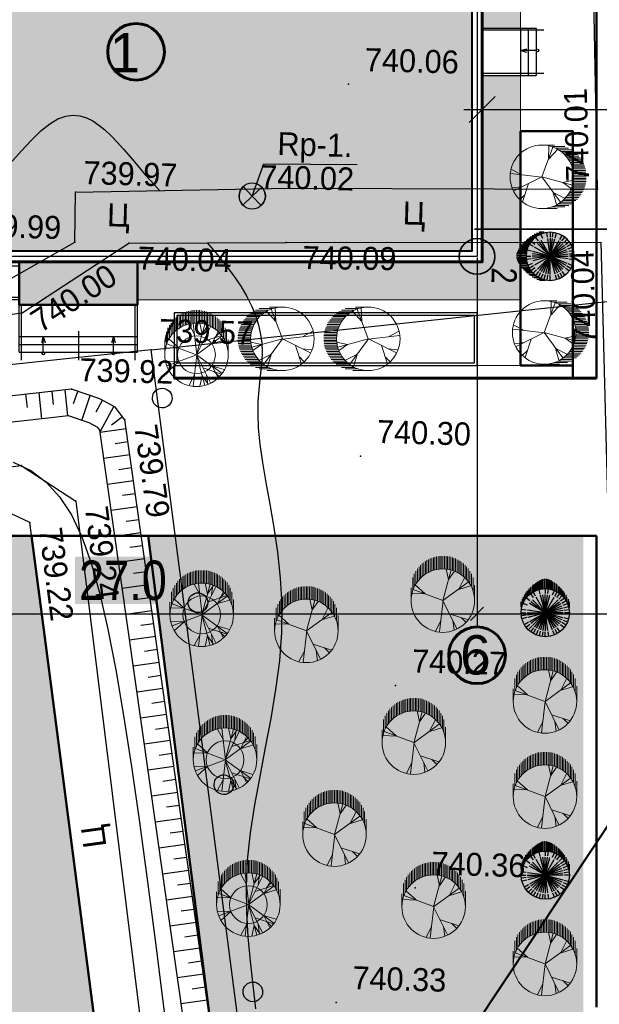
# Model space of a CAD drawing. Header units: millimetres. Extents: x -257011 to 237647566, y 2784933 to 6706507.
# Tile 215 of 256: x 9708746 to 9730843, y 5451520 to 5489046. Entities that reach past the tile are written whole.
import ezdxf

# ---------------------------------------------------------------- set-up
doc = ezdxf.new("R2010")
doc.units = ezdxf.units.MM
doc.header["$LTSCALE"] = 1000
doc.header["$PDMODE"] = 32
doc.header["$PDSIZE"] = 0.3
for name, pattern in [('ACAD_ISO02W100', [15, 12, -3]), ('Д_ТРОТ_ТРУБА', [3, 1.5, -1.5]), ('ДОРОГИ_СТРОЯЩ', [9, 8, -1]), ('ОТКОС_НИЗ', [1.2, 0.2, -1])]:
    doc.linetypes.add(name, pattern=pattern)
for name, color, linetype in [('(002) Рамка', 7, 'Continuous'), ('(003) Пункты', 7, 'Continuous'), ('(004) Точки рельефа', 7, 'Continuous'), ('(014) Водопровод', 5, 'ИК_Водопровод -------в--------'), ('(025) Дорога', 7, 'Continuous'), ('(031) Горизонтали', 42, 'Continuous'), ('(035) Откосы', 7, 'Continuous'), ('(038) Деревья', 7, 'Continuous'), ('(040) Ограда', 7, 'Continuous'), ('TREE', 74, 'Continuous')]:
    doc.layers.add(name, color=color, linetype=linetype)
for name, color, linetype, lineweight in [('(032) Горизонтали утолщенные', 32, 'Continuous', 30), ('.', 7, 'Continuous', 15), ('expl', 234, 'Continuous', 13), ('Размеры', 251, 'Continuous', 18), ('Ф А С А Д', 250, 'Continuous', 15)]:
    doc.layers.add(name, color=color, linetype=linetype, lineweight=lineweight)
doc.styles.add('ATTR', font='romans.shx', dxfattribs={"width": 0.8, "height": 0.470416})
doc.styles.add('BM-431', font='txt')
doc.styles.add('D-431', font='txt', dxfattribs={"width": 2})
doc.styles.add('Roman', font='romans')
doc.styles.add('S', font='txtwr', dxfattribs={"oblique": 15})
doc.styles.get("Standard").update_dxf_attribs({"font": 'ARIALN.TTF'})
doc.styles.add('Фарход', font='ARIALN.TTF')
doc.linetypes.add('FENCELINE1', pattern='A,6.35,-2.54,[133,ltypeshp.shx,S=2.54,R=0,X=-2.54,Y=0],-2.54,25.4', length=36.83)
doc.linetypes.add('KANALIS_K', pattern='A,1,["<",Standard,S=1.8,R=0,X=-0.9,Y=-0.9],3,-1,["К",Standard,S=1.8,R=0,X=-0.9,Y=-0.9],-1,10', length=16)
doc.linetypes.add('ИК_Водопровод -------в--------', pattern='A,9,-0.6,["В",Standard,S=1.2,R=0,X=0,Y=-0.6],-1.2', length=10.8)
doc.dimstyles.new('ISO-25$0', dxfattribs={"dimtxt": 300, "dimasz": 200, "dimexe": 100, "dimexo": 300, "dimgap": 50, "dimtad": 1, "dimdec": 0, "dimtxsty": 'Фарход', "dimblk": 'OBLIQUE', "dimcen": 250, "dimclrd": 256, "dimclrt": 250, "dimadec": 0, "dimazin": 0, "dimtfac": 1, "dimtdec": 0, "dimtmove": 0, "dimatfit": 3, "dimldrblk": 'OBLIQUE', "dimfxl": 0, "dimlwd": -1, "dimarcsym": 0})
doc.dimstyles.new('ISO-25_WS', dxfattribs={"dimscale": 141.414141, "dimtxt": 7, "dimasz": 7, "dimexe": 5, "dimexo": 20, "dimgap": 2, "dimtad": 1, "dimdec": 0, "dimdsep": 46, "dimtxsty": 'Standard', "dimblk": 'OBLIQUE', "dimcen": 2.5, "dimdle": 5, "dimclrd": 5, "dimclre": 5, "dimclrt": 5, "dimadec": 0, "dimazin": 0, "dimtfac": 1, "dimtdec": 0, "dimtmove": 0, "dimatfit": 3, "dimldrblk": 'OBLIQUE', "dimfxl": 0, "dimtolj": 1, "dimtzin": 0, "dimlwd": 30, "dimlwe": 30, "dimarcsym": 0})
pattern_1 = [(95, (-555770.2, -221587.06), (-275.171012, 230.8958947), [127, -381]), (185, (-555712.5, -221518.26), (-230.8958947, -275.171012), [127, -381])]

# ---------------------------------------------------------------- blocks, each defined once
blk = doc.blocks.new('I00110')
h = blk.add_hatch(color=7)
edge = h.paths.add_edge_path()
edge.add_line((0, 0), (-0.707, 0.707))
edge.add_arc((0, 0), 1, 135, 225)
edge.add_line((-0.707, -0.707), (0, 0))
edge = h.paths.add_edge_path()
edge.add_line((0, 0), (0.707, -0.707))
edge.add_arc((0, 0), 1, 315, 405)
edge.add_line((0.707, 0.707), (0, 0))
at = {"color": 7}
for points in [[(0, 0), (-0.707, 0.707, 0.414214), (-0.707, -0.707)], [(0, 0), (0.707, -0.707, 0.414214), (0.707, 0.707)]]:
    blk.add_lwpolyline(points, format="xyb", close=True, dxfattribs=at)
blk.add_lwpolyline([(0.015, 0), (0.015, 0)], dxfattribs=at)
blk.add_circle((0, 0), 1)
at = {"color": 4, "linetype": 'Continuous', "style": 'S', "oblique": 15}
blk.add_attdef('G', (1.384, 0.223), '', height=2, dxfattribs=at)
at = {"color": 4, "style": 'S', "oblique": 15}
blk.add_attdef('Z', (1.476, -2.301), '', height=2, dxfattribs=at)
blk = doc.blocks.new('d')
at = {"layer": '(038) Деревья', "color": 30}
blk.add_ellipse((0, 0), major_axis=(0.265, 0.265), ratio=1, start_param=5.497787, end_param=11.780972, dxfattribs=at)
blk = doc.blocks.new('kjvklglhl')
at = {"layer": '(003) Пункты'}
blk.add_lwpolyline([(317.182, 515.576), (317.597, 516.814), (321.145, 516.893)], dxfattribs=at)
at = {"layer": '(004) Точки рельефа'}
for p in [(320.733, 519.939), (330.341, 516.212), (310.443, 515.538), (317.182, 515.576), (317.186, 515.576), (318.524, 513.838), (310.476, 513.628), (312.531, 513.649), (308.542, 510.883), (313.499, 509.603), (310.502, 508.023), (312.574, 506.915), (321.594, 505.782), (308.67, 505.056), (310.788, 503.765), (309.058, 502.896), (323.174, 497.081), (324.134, 489.394), (321.242, 484.947)]:
    blk.add_point(p, dxfattribs=at)
at = {"layer": '(014) Водопровод', "ltscale": 0.5, "flags": 128}
for points in [[(313.499, 509.603), (334.539, 512.433), (333.84, 528.157), (363.046, 530.904), (398.253, 533.905)], [(325.711, 440.112), (326.312, 440.162), (325.744, 440.975), (323.361, 447.342), (313.499, 509.603), (261.079, 502.552), (256.511, 532.162)]]:
    blk.add_lwpolyline(points, dxfattribs=at)
at = {"layer": '(025) Дорога', "linetype": 'Д_ТРОТ_ТРУБА', "flags": 128}
for points in [[(269.368, 515.247), (282.156, 517.109), (283.702, 507.914), (307.271, 511.692), (310.476, 513.628), (310.443, 515.538), (318.567, 515.917), (330.341, 516.212), (329.81, 527.423), (321.381, 528.706), (305.268, 531.339), (301.294, 530.976)], [(323.251, 418.267), (300.714, 414.809), (283.138, 412.485), (281.122, 413.564), (275.085, 449.451), (270.84, 474.617), (267.554, 498.57), (282.371, 501.061), (308.67, 505.056), (310.788, 503.765), (314.781, 477.717), (318.108, 454.899), (323.251, 418.267)], [(321.731, 420.742), (316.881, 452.353), (313.048, 477.771), (309.058, 502.896), (307.912, 503.399), (283.734, 499.451), (269.193, 497.303), (272.561, 474.353), (276.62, 450.413), (282.198, 415.2), (283.437, 414.157), (320.719, 419.528), (321.731, 420.742)]]:
    blk.add_lwpolyline(points, dxfattribs=at)
blk.add_lwpolyline([(269.368, 515.247), (270.684, 506.001), (279.473, 507.345), (281.553, 506.423), (308.542, 510.883), (312.531, 513.649), (318.524, 513.838), (330.524, 514.19), (333.406, 460.634), (331.811, 454.811, 1.56758), (332.906, 443.73, 0.509364), (333.962, 453.359), (336.672, 456.912), (338.021, 457.657), (347.714, 458.292), (347.773, 448.108), (343.552, 448.203), (343.703, 435.09)], format="xyb", dxfattribs=at)
at = {"layer": '(031) Горизонтали', "flags": 128}
blk.add_lwpolyline([(308.358, 505.183), (309.04, 504.877), (309.64, 504.458), (310.169, 503.914), (310.64, 503.235), (311.062, 502.407), (311.447, 501.42), (311.806, 500.262), (312.15, 498.92), (312.491, 497.383), (312.838, 495.643), (313.193, 493.713), (313.557, 491.606), (313.93, 489.34), (314.314, 486.931), (314.708, 484.393)], dxfattribs=at)
at = {"layer": '(032) Горизонтали утолщенные'}
for points in [[(307.925, 516.558), (308.332, 517.038), (308.71, 517.473), (309.061, 517.838), (309.39, 518.115), (309.7, 518.307), (309.992, 518.422), (310.268, 518.468), (310.532, 518.452), (310.785, 518.383), (311.03, 518.268), (311.268, 518.117), (311.503, 517.934), (311.739, 517.723), (311.98, 517.484), (312.232, 517.218), (312.5, 516.925), (312.788, 516.606), (313.1, 516.262), (313.443, 515.893), (313.641, 515.687)], [(315.513, 513.743), (315.856, 513.367), (316.225, 512.94), (316.557, 512.525), (316.844, 512.126), (317.087, 511.742), (317.287, 511.371), (317.446, 511.01), (317.569, 510.659), (317.655, 510.314), (317.709, 509.975), (317.732, 509.638), (317.727, 509.301), (317.704, 508.954), (317.673, 508.589), (317.643, 508.194), (317.624, 507.761), (317.627, 507.278), (317.661, 506.736), (317.736, 506.125), (317.858, 505.438), (318.015, 504.679), (318.19, 503.854), (318.368, 502.969), (318.531, 502.032), (318.663, 501.05), (318.749, 500.028), (318.771, 498.974), (318.719, 497.894), (318.607, 496.797), (318.452, 495.689), (318.274, 494.579), (318.092, 493.474), (317.924, 492.383), (317.79, 491.313), (317.707, 490.272), (317.69, 489.266), (317.729, 488.292), (317.812, 487.346), (317.923, 486.421), (318.049, 485.514), (318.176, 484.619)]]:
    blk.add_lwpolyline(points, dxfattribs=at)
at = {"layer": '(035) Откосы'}
for p, q in [((308.846, 507.284), (308.776, 507.779)), ((309.411, 506.859), (309.271, 507.849)), ((309.836, 507.424), (309.766, 507.919)), ((310.399, 507.008), (310.26, 507.989)), ((310.602, 507.477), (310.747, 507.948)), ((310.931, 506.845), (311.224, 507.801)), ((311.469, 507.193), (311.695, 507.636)), ((311.655, 506.459), (312.14, 507.409)), ((312.062, 506.706), (312.472, 507.041)), ((311.645, 506.414), (312.631, 506.582)), ((312.222, 506.006), (312.715, 506.09)), ((311.813, 505.429), (312.799, 505.597)), ((312.39, 505.02), (312.883, 505.104)), ((311.981, 504.443), (312.967, 504.611)), ((312.558, 504.035), (313.051, 504.119)), ((312.149, 503.458), (313.135, 503.626)), ((312.726, 503.049), (313.219, 503.133)), ((312.317, 502.472), (313.303, 502.64)), ((312.894, 502.064), (313.387, 502.148)), ((312.485, 501.487), (313.471, 501.655)), ((313.062, 501.078), (313.555, 501.162)), ((312.654, 500.501), (313.639, 500.67)), ((313.23, 500.093), (313.723, 500.177)), ((312.822, 499.516), (313.807, 499.684)), ((313.398, 499.107), (313.891, 499.191)), ((312.99, 498.531), (313.975, 498.699)), ((313.566, 498.122), (314.059, 498.206)), ((313.158, 497.545), (314.143, 497.713)), ((313.734, 497.136), (314.227, 497.22)), ((313.326, 496.56), (314.311, 496.728)), ((313.903, 496.151), (314.395, 496.235)), ((313.494, 495.574), (314.479, 495.742)), ((314.071, 495.165), (314.563, 495.249)), ((313.662, 494.589), (314.647, 494.757)), ((314.239, 494.18), (314.731, 494.264)), ((313.83, 493.603), (314.815, 493.771)), ((314.407, 493.194), (314.899, 493.278)), ((313.998, 492.618), (314.983, 492.786)), ((314.575, 492.209), (315.067, 492.293)), ((314.166, 491.632), (315.152, 491.8)), ((314.743, 491.223), (315.236, 491.308)), ((314.334, 490.647), (315.32, 490.815)), ((314.911, 490.238), (315.404, 490.322)), ((314.502, 489.661), (315.488, 489.829)), ((315.079, 489.253), (315.572, 489.337)), ((314.67, 488.676), (315.656, 488.844)), ((315.247, 488.267), (315.74, 488.351)), ((314.838, 487.69), (315.824, 487.858)), ((315.415, 487.282), (315.908, 487.366)), ((315.006, 486.705), (315.992, 486.873)), ((315.583, 486.296), (316.076, 486.38)), ((315.174, 485.719), (316.16, 485.887)), ((315.751, 485.311), (316.244, 485.395)), ((315.342, 484.734), (316.328, 484.902))]:
    blk.add_line(p, q, dxfattribs=at)
blk.add_lwpolyline([(319.844, 457.028), (320.125, 457.17), (320.377, 457.458), (320.534, 458.04), (317.903, 475.66), (312.574, 506.915), (312.192, 507.383), (311.596, 507.687), (310.502, 508.023), (284.392, 504.328), (278.337, 503.244), (265.243, 500.775), (264.939, 500.462), (264.803, 499.989), (265.706, 495.765), (268.865, 477.481), (274.213, 445.131), (280.153, 409.582)], dxfattribs=at)
at = {"layer": '(035) Откосы', "linetype": 'ОТКОС_НИЗ'}
blk.add_lwpolyline([(319.844, 457.028), (319.619, 457.386), (319.514, 458.099), (316.916, 475.502), (311.633, 506.487), (311.551, 506.587), (311.219, 506.757), (310.421, 507.002), (284.551, 503.341), (278.518, 502.26), (265.85, 499.872), (266.688, 495.955), (269.851, 477.647), (275.2, 445.294), (281.12, 409.861), (281.136, 409.822), (281.351, 409.621), (310.666, 409.479), (317.618, 409.281), (323.511, 408.859), (324.497, 408.587)], dxfattribs=at)
at = {"layer": '(003) Пункты', "xscale": 0.5, "yscale": 0.5, "zscale": 0.5}
blk.add_blockref('I00110', (317.186, 515.576), dxfattribs=at)
at = {"layer": '(038) Деревья', "color": 30, "linetype": 'Continuous'}
for p in [(313.973, 507.782), (315.553, 500.026), (316.737, 493.12), (318.061, 485.258)]:
    blk.add_blockref('d', p, dxfattribs=at)
at = {"layer": '(003) Пункты', "style": 'BM-431'}
blk.add_text('Rp-1.', height=0.875, dxfattribs=at).set_placement((318.092, 517.165))
at = {"layer": '(004) Точки рельефа', "style": 'D-431'}
for s, p in [('740.06', (321.333, 520.459)), ('739.97', (310.731, 515.853)), ('740.02', (317.47, 515.891)), ('739.99', (306.36, 513.73)), ('740.04', (312.887, 512.652)), ('739.57', (313.786, 509.918)), ('739.92', (310.789, 508.338)), ('740.30', (322.194, 506.302)), ('740.27', (323.774, 497.601)), ('740.36', (324.734, 489.914)), ('740.33', (321.842, 485.467))]:
    blk.add_text(s, height=0.875, dxfattribs=at).set_placement(p)
for s, rotation, p in [('740.01', 93.1161, (330.011, 516.482)), ('740.09', 0.9159, (319.175, 512.848)), ('740.04', 93.0797, (330.437, 510.317)), ('740.00', 34.7404, (309.268, 510.12)), ('739.79', 279.6758, (312.933, 506.684)), ('739.24', 278.7146, (311.143, 503.528)), ('739.22', 279.0241, (309.414, 502.662))]:
    blk.add_text(s, height=0.875, rotation=rotation, dxfattribs=at).set_placement(p)
at = {"layer": '(025) Дорога', "linetype": 'ДОРОГИ_СТРОЯЩ', "style": 'BM-431'}
for p in [(322.94, 514.658), (311.676, 514.27)]:
    blk.add_text('Ц', height=0.875, dxfattribs=at).set_placement(p)
blk.add_text('Ц', height=0.875, rotation=99.3824, dxfattribs=at).set_placement((312.327, 490.647))
blk = doc.blocks.new('_Oblique')
at = {"color": 0, "linetype": 'ByBlock', "lineweight": -2}
blk.add_line((-0.5, -0.5), (0.5, 0.5), dxfattribs=at)
blk = doc.blocks.new('*D1776')
at = {"color": 5, "transparency": 16777216}
for p, q in [((9726382, 5483889), (9726382, 5486328)), ((9739796, 5483889), (9739796, 5486328)), ((9725675, 5485621), (9740503, 5485621))]:
    blk.add_line(p, q, dxfattribs=at)
at = {"layer": 'Defpoints', "color": 0, "lineweight": 50, "transparency": 16777216}
for p in [(9739796, 5485621), (9726382, 5481061), (9739796, 5481061)]:
    blk.add_point(p, dxfattribs=at)
at = {"color": 5, "transparency": 16777216, "xscale": 989.89898989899, "yscale": 989.89898989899, "zscale": 989.89898989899, "rotation": 180}
blk.add_blockref('_Oblique', (9726382, 5485621), dxfattribs=at)
at = {"color": 5, "transparency": 16777216, "xscale": 989.89898989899, "yscale": 989.89898989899, "zscale": 989.89898989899}
blk.add_blockref('_Oblique', (9739796, 5485621), dxfattribs=at)
at = {"color": 5, "lineweight": 0, "transparency": 16777216, "insert": (9733089, 5486409), "char_height": 989.9, "attachment_point": 5, "bg_fill": 1, "box_fill_scale": 1.1, "bg_fill_color": 255, "bg_fill_transparency": 0}
blk.add_mtext('\\A1;13.7', dxfattribs=at)
blk = doc.blocks.new('ergrtshjs')
at = {"layer": '(040) Ограда', "linetype": 'KANALIS_K', "ltscale": 1000}
h = blk.add_hatch(color=256, dxfattribs=at)
h.set_gradient(color1=(255, 0, 0), color2=(255, 0, 0), tint=0.41, name='INVSPHERICAL')
h.paths.add_polyline_path([(4220109, -1174872), (4193509, -1174872), (4193509, -1159672), (4220109, -1159672)])
h = blk.add_hatch(color=256, dxfattribs=at)
h.set_gradient(color1=(255, 0, 0), color2=(255, 0, 0), tint=0.41, name='INVSPHERICAL')
h.paths.add_polyline_path([(4202859, -1175272), (4205134, -1175272), (4207359, -1175272), (4207359, -1176922), (4202859, -1176922)])
at = {"layer": '.', "lineweight": 0, "ltscale": 1000}
h = blk.add_hatch(dxfattribs=at)
h.set_pattern_fill('AR-SAND', color=252, scale=10)
h.set_pattern_definition([(37.5, (0, -27743), (-16.000313, 489.413237), [0, -386.08, 0, -431.8, 0, -412.75]), (7.5, (0, -27743), (449.52328, 716.8251), [0, -208.28, 0, -347.98, 0, -133.35]), (327.5, (-312.4, -27743), (790.99237, 1.437185), [0, -127, 0, -457.2, 0, -596.9]), (317.5, (-312.4, -27743), (763.55645, 222.92932), [0, -63.5, 0, -299.72, 0, -342.9])])
h.paths.add_polyline_path([(4221959, -1157822), (4191659, -1157822), (4191659, -1165772), (4193109, -1165772), (4193109, -1159272), (4220509, -1159272), (4220509, -1166372), (4221959, -1166372)])
h.paths.add_polyline_path([(4193109, -1173772), (4191659, -1173772), (4191659, -1176722), (4196959, -1176722), (4196959, -1175272), (4193109, -1175272)])
h.paths.add_polyline_path([(4221959, -1171476), (4221959, -1168172), (4220509, -1168172), (4220509, -1175272), (4207359, -1175272), (4207359, -1176722), (4221959, -1176722)])
at = {"ltscale": 100}
for p, q in [((4190959, -1166172), (4190959, -1162122, 0)), ((4191009, -1166172), (4191009, -1162122, 0)), ((4191109, -1161972, 0), (4192959, -1161972, 0)), ((4191109, -1162022, 0), (4192909, -1162022, 0)), ((4192909, -1166472), (4192909, -1162022)), ((4192959, -1166472), (4192959, -1161972)), ((4192009, -1163172, 0), (4191909, -1163172, 0)), ((4191909, -1163472), (4191909, -1163172)), ((4191959, -1166472), (4191959, -1163172)), ((4192009, -1166472), (4192009, -1163172)), ((4191009, -1163472), (4191909, -1163472)), ((4191909, -1163472), (4191609, -1164372)), ((4191909, -1163472), (4191959, -1163472)), ((4192009, -1163472), (4191959, -1163472)), ((4192909, -1163472), (4192009, -1163472)), ((4191009, -1163772), (4191809, -1163772)), ((4192909, -1163772), (4192009, -1163772)), ((4191009, -1164072), (4191709, -1164072)), ((4191009, -1164372), (4191609, -1164372)), ((4192909, -1164072), (4192009, -1164072)), ((4192909, -1164372), (4192009, -1164372)), ((4191009, -1164672), (4191509, -1164672)), ((4191471, -1164785), (4191082, -1164854)), ((4191509, -1164672), (4191471, -1164785)), ((4192909, -1164672), (4192009, -1164672)), ((4191423, -1164932), (4190987, -1166238)), ((4191009, -1164972), (4191409, -1164972)), ((4191082, -1164854), (4191786, -1164861)), ((4191786, -1164861), (4191423, -1164932)), ((4192909, -1164972), (4192009, -1164972)), ((4191009, -1165272), (4191309, -1165272)), ((4192909, -1165272), (4192009, -1165272)), ((4191009, -1165572), (4191209, -1165572)), ((4191009, -1165872), (4191109, -1165872)), ((4192909, -1165572), (4192009, -1165572)), ((4192909, -1165872), (4192009, -1165872)), ((4190959, -1166172), (4191009, -1166172)), ((4192909, -1166172), (4192009, -1166172)), ((4192009, -1166472), (4191959, -1166472)), ((4192909, -1166472), (4192959, -1166472)), ((4196959, -1176722), (4196959, -1175272)), ((4201459, -1176722), (4201459, -1175272)), ((4207359, -1178722), (4207359, -1175379)), ((4202859, -1176722), (4196959, -1176722))]:
    blk.add_line(p, q, dxfattribs=at)
at = {"color": 0}
for p, q in [((4193109, -1165772), (4191659, -1165772)), ((4193109, -1166072), (4191659, -1166072)), ((4191059, -1168172), (4191059, -1166372)), ((4193109, -1166372), (4191059, -1166372)), ((4191359, -1168172), (4191359, -1166372)), ((4193109, -1166372), (4191659, -1166372)), ((4191659, -1166372), (4191659, -1173772)), ((4191659, -1168172), (4191659, -1166372)), ((4220509, -1166372), (4222559, -1166372)), ((4221959, -1166372), (4221959, -1168172)), ((4222259, -1166372), (4222259, -1168172)), ((4222559, -1166372), (4222559, -1168172)), ((4193109, -1168172), (4191059, -1168172)), ((4193109, -1168172), (4191659, -1168172)), ((4220509, -1168172), (4222559, -1168172)), ((4193109, -1169272), (4191659, -1169272))]:
    blk.add_line(p, q, dxfattribs=at)
at = {"color": 204, "linetype": 'FENCELINE1', "lineweight": 30, "ltscale": 20}
for p, q in [((4191959, -1166452), (4190759, -1166452)), ((4220509, -1168092), (4222859, -1168092))]:
    blk.add_line(p, q, dxfattribs=at)
at = {"lineweight": 30, "ltscale": 100}
for p, q in [((4202859, -1178722), (4202859, -1175272)), ((4207359, -1178722), (4207359, -1176472)), ((4202859, -1178122), (4207359, -1178122)), ((4202859, -1178422), (4207359, -1178422)), ((4202859, -1178722), (4207359, -1178722))]:
    blk.add_line(p, q, dxfattribs=at)
at = {"color": 204, "linetype": 'FENCELINE1', "lineweight": 30, "ltscale": 15}
for p, q in [((4202859, -1175442), (4196659, -1175442)), ((4202859, -1176642), (4196659, -1176642)), ((4202939, -1179022), (4202939, -1176922)), ((4207279, -1179022), (4207279, -1176922)), ((4205109, -1177922), (4205109, -1179022))]:
    blk.add_line(p, q, dxfattribs=at)
at = {"lineweight": 0, "ltscale": 1000}
for points in [[(4191659, -1166372), (4191659, -1157822), (4221959, -1157822), (4221959, -1166372)], [(4202859, -1176722), (4191659, -1176722), (4191659, -1168172)], [(4221959, -1168172), (4221959, -1176722), (4207359, -1176722)]]:
    blk.add_lwpolyline(points, dxfattribs=at)
at = {"lineweight": 60, "ltscale": 1000}
blk.add_lwpolyline([(4193109, -1159272), (4220509, -1159272), (4220509, -1175272), (4193109, -1175272)], close=True, dxfattribs=at)
at = {"color": 1, "lineweight": 30, "ltscale": 1000}
blk.add_lwpolyline([(4193309, -1159472), (4220309, -1159472), (4220309, -1175072), (4193309, -1175072)], close=True, dxfattribs=at)
at = {"lineweight": 40, "ltscale": 1000}
blk.add_lwpolyline([(4193509, -1159672), (4220109, -1159672), (4220109, -1174872), (4193509, -1174872)], close=True, dxfattribs=at)
at = {"color": 204, "linetype": 'FENCELINE1', "lineweight": 30, "ltscale": 20}
for points in [[(4191739, -1165772), (4191739, -1174072)], [(4222859, -1166452), (4220509, -1166452)], [(4190759, -1168092), (4193109, -1168092)], [(4193109, -1168092), (4192939, -1168092), (4192939, -1174072)]]:
    blk.add_lwpolyline(points, dxfattribs=at)
at = {"color": 251, "linetype": 'ACAD_ISO02W100', "lineweight": 0, "ltscale": 50}
for points in [[(4191659, -1173772), (4192339, -1169272), (4193002, -1173772)], [(4196959, -1175379), (4201459, -1176050), (4196959, -1176722)]]:
    blk.add_lwpolyline(points, dxfattribs=at)
at = {"color": 0}
blk.add_lwpolyline([(4191659, -1173772), (4193109, -1173772)], dxfattribs=at)
at = {"lineweight": 50, "ltscale": 1000}
blk.add_lwpolyline([(4207359, -1176922), (4202859, -1176922), (4202859, -1175272), (4207359, -1175272)], close=True, dxfattribs=at)
at = {"layer": 'expl', "lineweight": 30}
for p, q in [((4191459, -1163472), (4191459, -1164372)), ((4192459, -1166172), (4192459, -1163472)), ((4191459, -1164372), (4191392, -1164129)), ((4191459, -1164372), (4191526, -1164129)), ((4191060, -1167322), (4191659, -1167322)), ((4191659, -1167322), (4191416, -1167255)), ((4191659, -1167322), (4191416, -1167389)), ((4221959, -1167222), (4222202, -1167155)), ((4222558, -1167222), (4221959, -1167222)), ((4221959, -1167222), (4222202, -1167289)), ((4203774, -1178122), (4203707, -1178365)), ((4203774, -1178722), (4203774, -1178122)), ((4203774, -1178122), (4203841, -1178365)), ((4206444, -1178122), (4206377, -1178365)), ((4206444, -1178722), (4206444, -1178122)), ((4206444, -1178122), (4206511, -1178365))]:
    blk.add_line(p, q, dxfattribs=at)
for centre in [(4192459, -1166222), (4191010, -1167322), (4222608, -1167222), (4203774, -1178772), (4206444, -1178772)]:
    blk.add_circle(centre, 50, dxfattribs=at)
blk.add_arc((4191959, -1163468, 0), 500, 359.5758, 180.4242, dxfattribs=at)
at = {"layer": 'Размеры', "lineweight": 60, "ltscale": 5, "elevation": 0}
blk.add_lwpolyline([(4191109, -1161972), (4191109, -1162122), (4190959, -1162122), (4190959, -1161972)], close=True, dxfattribs=at)
blk = doc.blocks.new('17')
at = {"layer": 'TREE', "color": 68, "lineweight": 20, "true_color": 0x306100}
for p, q in [((16375547, 10777897), (16376284, 10777897)), ((16375547, 10776055), (16376189, 10777778)), ((16375932, 10777072), (16375955, 10777838)), ((16375943, 10777072), (16376470, 10777658)), ((16376140, 10777805), (16376884, 10777805)), ((16376347, 10777713), (16377104, 10777713)), ((16376516, 10777620), (16377265, 10777620)), ((16376661, 10777528), (16377389, 10777528)), ((16376767, 10777436), (16377515, 10777436)), ((16376865, 10777344), (16377610, 10777344)), ((16376947, 10777252), (16377692, 10777252)), ((16377022, 10777160), (16377766, 10777160)), ((16377829, 10777068), (16377084, 10777068)), ((16374374, 10776171), (16373777, 10776487)), ((16377151, 10776976), (16377888, 10776976)), ((16377190, 10776884), (16377939, 10776884)), ((16377982, 10776792), (16377237, 10776792)), ((16378017, 10776699), (16377272, 10776699)), ((16377304, 10776607), (16378052, 10776607)), ((16378077, 10776515), (16377335, 10776515)), ((16375545, 10776036), (16373730, 10776246)), ((16375545, 10776051), (16373917, 10775240)), ((16375545, 10776051), (16377325, 10775571)), ((16375545, 10776051), (16376623, 10774580)), ((16377355, 10776423), (16378098, 10776423)), ((16378111, 10776331), (16377369, 10776331)), ((16377381, 10776239), (16378126, 10776239)), ((16378126, 10776147), (16377386, 10776147)), ((16378126, 10775963), (16377390, 10775963)), ((16377394, 10776055), (16378126, 10776055)), ((16374386, 10775481), (16373835, 10775406)), ((16374784, 10775661), (16374433, 10774595)), ((16376751, 10775721), (16377384, 10775856)), ((16376763, 10775721), (16377255, 10775376)), ((16378017, 10775410), (16377276, 10775410)), ((16377308, 10775502), (16378050, 10775502)), ((16378080, 10775594), (16377327, 10775594)), ((16377351, 10775686), (16378099, 10775686)), ((16378115, 10775778), (16377370, 10775778)), ((16377378, 10775870), (16378127, 10775870)), ((16374561, 10775000), (16374292, 10774730)), ((16376201, 10775120), (16376400, 10774445)), ((16376213, 10775135), (16376868, 10774805)), ((16376861, 10774765), (16377610, 10774765)), ((16377696, 10774857), (16376947, 10774857)), ((16377022, 10774949), (16377766, 10774949)), ((16377829, 10775042), (16377088, 10775042)), ((16377147, 10775134), (16377884, 10775134)), ((16377939, 10775226), (16377198, 10775226)), ((16377237, 10775318), (16377982, 10775318)), ((16375547, 10774213), (16376438, 10774213)), ((16376888, 10774305), (16376124, 10774305)), ((16376376, 10774397), (16377108, 10774397)), ((16377265, 10774489), (16376512, 10774489)), ((16376652, 10774581), (16377414, 10774581)), ((16377515, 10774673), (16376763, 10774673))]:
    blk.add_line(p, q, dxfattribs=at)
blk.add_circle((16375547, 10776055), 1842, dxfattribs=at)
at = {"layer": 'TREE', "color": 68, "lineweight": 20, "true_color": 0x306100, "style": 'ATTR', "width": 0.8, "flags": 9}
blk.add_attdef('ESTCODE', (16375545, 10776051), '', height=21.5, dxfattribs=at)
blk = doc.blocks.new('16')
h = blk.add_hatch(color=256)
h.dxf.hatch_style = 1
h.set_gradient(color1=(153, 204, 102), one_color=1, tint=1, name='SPHERICAL')
h.paths.add_polyline_path([(16382639, 10776741, 1), (16386324, 10776741, 1)])
blk.add_circle((16384481, 10776741), 1842)
at = {"layer": 'TREE'}
for p, q in [((16384102, 10778156), (16384005, 10778520)), ((16384290, 10778196), (16384241, 10778567)), ((16384481, 10778583), (16384481, 10778214)), ((16384673, 10778196), (16384722, 10778567)), ((16384938, 10778583), (16385310, 10778583)), ((16383317, 10777634), (16383020, 10777862)), ((16383442, 10777780), (16383179, 10778043)), ((16383584, 10777909), (16383360, 10778202)), ((16383746, 10778014), (16383560, 10778336)), ((16384481, 10776741), (16383643, 10777834)), ((16384481, 10776741), (16383791, 10777937)), ((16384481, 10776741), (16384124, 10778075)), ((16384481, 10776741), (16384302, 10778103)), ((16384481, 10778122), (16384481, 10776741)), ((16384481, 10776741), (16384661, 10778103)), ((16384481, 10776741), (16385172, 10777937)), ((16384481, 10776741), (16385320, 10777834)), ((16385044, 10778100), (16385186, 10778442)), ((16385074, 10778491), (16385524, 10778491)), ((16385282, 10778398), (16385700, 10778398)), ((16385378, 10777909), (16385603, 10778202)), ((16385450, 10778306), (16385862, 10778306)), ((16385595, 10778214), (16385999, 10778214)), ((16385646, 10777634), (16385943, 10777862)), ((16385701, 10778122), (16386115, 10778122)), ((16385799, 10778030), (16386226, 10778030)), ((16385881, 10777938), (16386324, 10777938)), ((16385956, 10777846), (16386436, 10777846)), ((16383056, 10777122), (16382702, 10777217)), ((16383119, 10777305), (16382780, 10777445)), ((16383208, 10777476), (16382886, 10777662)), ((16384481, 10776741), (16383147, 10777098)), ((16384481, 10776741), (16383207, 10777268)), ((16384481, 10776741), (16383285, 10777431)), ((16384481, 10776741), (16383384, 10777583)), ((16384481, 10776741), (16383504, 10777717)), ((16384481, 10776741), (16385458, 10777717)), ((16384481, 10776741), (16385678, 10777431)), ((16384481, 10776741), (16385816, 10777098)), ((16385755, 10777476), (16386077, 10777662)), ((16385907, 10777122), (16386261, 10777217)), ((16386517, 10777754), (16386019, 10777754)), ((16386085, 10777662), (16386598, 10777662)), ((16386124, 10777569), (16386671, 10777569)), ((16386744, 10777477), (16386171, 10777477)), ((16386812, 10777385), (16386207, 10777385)), ((16386238, 10777293), (16386872, 10777293)), ((16386924, 10777201), (16386269, 10777201)), ((16386289, 10777109), (16386975, 10777109)), ((16387013, 10777017), (16386304, 10777017)), ((16382639, 10776741), (16383008, 10776741)), ((16383020, 10776933), (16382655, 10776981)), ((16383020, 10776548), (16382655, 10776500)), ((16384481, 10776741), (16383100, 10776741)), ((16384481, 10776741), (16383114, 10776920)), ((16384481, 10776741), (16383114, 10776561)), ((16384481, 10776741), (16383207, 10776213)), ((16384481, 10776741), (16383285, 10776050)), ((16384481, 10776741), (16383384, 10775898)), ((16384481, 10776741), (16383504, 10775764)), ((16384481, 10776741), (16383643, 10775648)), ((16384481, 10776741), (16383791, 10775544)), ((16384481, 10776741), (16383956, 10775471)), ((16384481, 10776741), (16384124, 10775406)), ((16384481, 10776741), (16385848, 10776920)), ((16384481, 10776741), (16385863, 10776741)), ((16384481, 10776741), (16385458, 10775764)), ((16384481, 10776741), (16385816, 10776383)), ((16384481, 10776741), (16385678, 10776050)), ((16384481, 10776741), (16385848, 10776561)), ((16384481, 10776741), (16385320, 10775648)), ((16384481, 10776741), (16385172, 10775544)), ((16384481, 10776741), (16384839, 10775406)), ((16384481, 10776741), (16385007, 10775471)), ((16384481, 10776741), (16384661, 10775378)), ((16384481, 10775359), (16384481, 10776741)), ((16385942, 10776548), (16386308, 10776500)), ((16386324, 10776741), (16385955, 10776741)), ((16386928, 10776280), (16386262, 10776280)), ((16386285, 10776372), (16386975, 10776372)), ((16387005, 10776464), (16386305, 10776464)), ((16386313, 10776556), (16387035, 10776556)), ((16386316, 10776925), (16387043, 10776925)), ((16387056, 10776833), (16386320, 10776833)), ((16387056, 10776648), (16386324, 10776648)), ((16386328, 10776741), (16387065, 10776741)), ((16383119, 10776176), (16382780, 10776036)), ((16383208, 10776005), (16382886, 10775819)), ((16383317, 10775847), (16383020, 10775619)), ((16383584, 10775572), (16383360, 10775279)), ((16385378, 10775572), (16385603, 10775279)), ((16385521, 10775701), (16385784, 10775438)), ((16385646, 10775847), (16385943, 10775619)), ((16385755, 10776005), (16386077, 10775819)), ((16385844, 10776176), (16386183, 10776036)), ((16386333, 10775543), (16385881, 10775543)), ((16385956, 10775635), (16386427, 10775635)), ((16386517, 10775727), (16386023, 10775727)), ((16386081, 10775819), (16386603, 10775819)), ((16386680, 10775912), (16386132, 10775912)), ((16386171, 10776004), (16386744, 10776004)), ((16386812, 10776096), (16386211, 10776096)), ((16386242, 10776188), (16386872, 10776188)), ((16383746, 10775467), (16383560, 10775145)), ((16383918, 10775381), (16383776, 10775039)), ((16384102, 10775325), (16384005, 10774961)), ((16384481, 10774898), (16384481, 10775267)), ((16384673, 10775285), (16384722, 10774914)), ((16384861, 10775325), (16384958, 10774961)), ((16384868, 10774898), (16385306, 10774898)), ((16385044, 10775381), (16385186, 10775039)), ((16385511, 10774991), (16385058, 10774991)), ((16385217, 10775467), (16385402, 10775145)), ((16385310, 10775083), (16385695, 10775083)), ((16385849, 10775175), (16385446, 10775175)), ((16385587, 10775267), (16385995, 10775267)), ((16386119, 10775359), (16385697, 10775359)), ((16385795, 10775451), (16386230, 10775451))]:
    blk.add_line(p, q, dxfattribs=at)
at = {"layer": 'TREE', "style": 'ATTR', "width": 0.8, "flags": 9}
blk.add_attdef('ESTCODE', (16384481, 10776741), '', height=21.5, dxfattribs=at)
blk = doc.blocks.new('dhdyfh')
at = {"layer": 'TREE', "color": 92, "lineweight": 20}
for p, q in [((10253733, 5665949), (10253733, 5666439)), ((10253793, 5665998), (10253793, 5666487)), ((10253854, 5666529), (10253854, 5666039)), ((10253914, 5666083), (10253914, 5666567)), ((10253975, 5666109), (10253975, 5666601)), ((10254035, 5666629), (10254035, 5666140)), ((10254096, 5666652), (10254096, 5666163)), ((10254156, 5666184), (10254156, 5666675)), ((10254217, 5666691), (10254217, 5666204)), ((10254277, 5666217), (10254277, 5666705)), ((10254338, 5666714), (10254338, 5666227)), ((10254398, 5666235), (10254398, 5666724)), ((10254459, 5666724), (10254459, 5666238)), ((10254519, 5666243), (10254519, 5666724)), ((10254580, 5666724), (10254580, 5666240)), ((10254640, 5666233), (10254640, 5666724)), ((10254701, 5666717), (10254701, 5666227)), ((10254761, 5666215), (10254761, 5666706)), ((10254822, 5666693), (10254822, 5666199)), ((10254882, 5666186), (10254882, 5666674)), ((10254943, 5666652), (10254943, 5666166)), ((10255003, 5666140), (10255003, 5666629)), ((10255064, 5666601), (10255064, 5666114)), ((10255125, 5666081), (10255125, 5666565)), ((10255185, 5666529), (10255185, 5666042)), ((10255246, 5665998), (10255246, 5666487)), ((10255306, 5666441), (10255306, 5665949)), ((10253430, 5665555), (10253430, 5666052)), ((10253491, 5665666), (10253491, 5666158)), ((10253551, 5665761), (10253551, 5666240)), ((10253612, 5665831), (10253612, 5666323)), ((10253672, 5665895), (10253672, 5666384)), ((10254443, 5665800), (10254236, 5666193)), ((10254532, 5665031), (10254393, 5666223)), ((10254522, 5665028), (10254837, 5666198)), ((10254522, 5665031), (10255054, 5666100)), ((10254739, 5665821), (10254650, 5666236)), ((10254739, 5665828), (10254966, 5666152)), ((10254897, 5665793), (10254946, 5666154)), ((10255367, 5665893), (10255367, 5666384)), ((10255427, 5666323), (10255427, 5665828)), ((10255488, 5665756), (10255488, 5666256)), ((10255548, 5666158), (10255548, 5665664)), ((10255609, 5665574), (10255609, 5666055)), ((10253370, 5665419), (10253370, 5665908)), ((10254522, 5665028), (10255488, 5665736)), ((10254778, 5665531), (10255478, 5665762)), ((10255123, 5665467), (10255340, 5665898)), ((10255212, 5665677), (10255390, 5665854)), ((10255669, 5665911), (10255669, 5665409)), ((10253309, 5665030), (10253309, 5665514)), ((10253851, 5665282), (10253348, 5665297)), ((10254519, 5665030), (10253387, 5665451)), ((10253851, 5665290), (10253466, 5665636)), ((10255133, 5665459), (10255577, 5665590)), ((10255730, 5665030), (10255730, 5665615))]:
    blk.add_line(p, q, dxfattribs=at)
at = {"layer": 'TREE', "color": 30, "lineweight": 20, "true_color": 0xf8991e}
for p, q in [((10254519, 5665030), (10253387, 5664608)), ((10254532, 5665028), (10254393, 5663836)), ((10254522, 5665031), (10254837, 5663861)), ((10254522, 5665031), (10255488, 5664323)), ((10254522, 5665028), (10255054, 5663959)), ((10253851, 5664777), (10253348, 5664762)), ((10253851, 5664769), (10253466, 5664423)), ((10255123, 5664592), (10255340, 5664161)), ((10255133, 5664600), (10255577, 5664469)), ((10254443, 5664259), (10254236, 5663866)), ((10254739, 5664238), (10254650, 5663823)), ((10254739, 5664231), (10254966, 5663908)), ((10254778, 5664528), (10255478, 5664297)), ((10254897, 5664266), (10254946, 5663905)), ((10255212, 5664382), (10255390, 5664205))]:
    blk.add_line(p, q, dxfattribs=at)
blk.add_circle((10254519, 5665030), 1210, dxfattribs=at)
at = {"layer": 'TREE', "color": 92, "lineweight": 20}
blk.add_circle((10254519, 5665030), 720, dxfattribs=at)
at = {"layer": 'TREE', "color": 30, "lineweight": 20, "true_color": 0xf8991e, "style": 'ATTR', "width": 0.8, "flags": 9}
for p in [(10254522, 5665031), (10254522, 5665028)]:
    blk.add_attdef('ESTCODE', p, '', height=14.1, rotation=90, dxfattribs=at)
blk = doc.blocks.new('*D1779')
at = {"color": 5, "linetype": 'KANALIS_K', "lineweight": -2, "ltscale": 1000, "transparency": 16777216}
for p, q in [((9699182, 5479973), (9699182, 5465904)), ((9726182, 5479973), (9726182, 5465904))]:
    blk.add_line(p, q, dxfattribs=at)
at = {"color": 5, "linetype": 'KANALIS_K', "ltscale": 1000, "transparency": 16777216}
blk.add_line((9698682, 5466404), (9726682, 5466404), dxfattribs=at)
at = {"layer": 'Defpoints', "color": 0, "linetype": 'KANALIS_K', "lineweight": 50, "ltscale": 1000, "transparency": 16777216}
for p in [(9699182, 5480023), (9726182, 5480023), (9726182, 5466404)]:
    blk.add_point(p, dxfattribs=at)
at = {"color": 5, "linetype": 'KANALIS_K', "ltscale": 1000, "transparency": 16777216, "xscale": 500, "yscale": 500, "zscale": 500, "rotation": 180}
blk.add_blockref('_Oblique', (9699182, 5466404), dxfattribs=at)
at = {"color": 5, "linetype": 'KANALIS_K', "ltscale": 1000, "transparency": 16777216, "xscale": 500, "yscale": 500, "zscale": 500}
blk.add_blockref('_Oblique', (9726182, 5466404), dxfattribs=at)
at = {"color": 5, "linetype": 'KANALIS_K', "ltscale": 1000, "transparency": 16777216, "insert": (9712682, 5467670), "char_height": 1500, "attachment_point": 5, "style": 'Фарход', "bg_fill": 1, "box_fill_scale": 1.1, "bg_fill_color": 255, "bg_fill_transparency": 0}
blk.add_mtext('27.0', dxfattribs=at)
blk = doc.blocks.new('*D1781')
at = {"color": 5, "linetype": 'KANALIS_K', "lineweight": -2, "ltscale": 1000, "transparency": 16777216}
for p, q in [((9726182, 5479973), (9726182, 5465904)), ((9739796, 5476601), (9739796, 5465904))]:
    blk.add_line(p, q, dxfattribs=at)
at = {"color": 5, "linetype": 'KANALIS_K', "ltscale": 1000, "transparency": 16777216}
blk.add_line((9725682, 5466404), (9740296, 5466404), dxfattribs=at)
at = {"layer": 'Defpoints', "color": 0, "linetype": 'KANALIS_K', "lineweight": 50, "ltscale": 1000, "transparency": 16777216}
for p in [(9726182, 5480023), (9739796, 5476651), (9739796, 5466404)]:
    blk.add_point(p, dxfattribs=at)
at = {"color": 5, "linetype": 'KANALIS_K', "ltscale": 1000, "transparency": 16777216, "xscale": 500, "yscale": 500, "zscale": 500, "rotation": 180}
blk.add_blockref('_Oblique', (9726182, 5466404), dxfattribs=at)
at = {"color": 5, "linetype": 'KANALIS_K', "ltscale": 1000, "transparency": 16777216, "xscale": 500, "yscale": 500, "zscale": 500}
blk.add_blockref('_Oblique', (9739796, 5466404), dxfattribs=at)
at = {"color": 5, "linetype": 'KANALIS_K', "ltscale": 1000, "transparency": 16777216, "insert": (9732989, 5467670), "char_height": 1500, "attachment_point": 5, "style": 'Фарход', "bg_fill": 1, "box_fill_scale": 1.1, "bg_fill_color": 255, "bg_fill_transparency": 0}
blk.add_mtext('13.6', dxfattribs=at)

msp = doc.modelspace()

# ---------------------------------------------------------------- hatches: boundary and pattern name
at = {"lineweight": 50}
h = msp.add_hatch(color=1, dxfattribs=at)
h.set_gradient(color1=(255, 255, 255), one_color=1, tint=1)
h.paths.add_polyline_path([(9712101.647, 5487822.703, 1), (9714262.993, 5487822.703, 1)])
h = msp.add_hatch(color=1, dxfattribs=at)
h.set_gradient(color1=(255, 255, 255), one_color=1, tint=1)
h.paths.add_polyline_path([(9725101.647, 5464823.105, 1), (9727262.993, 5464823.105, 1)])
at = {"layer": 'Ф А С А Д', "linetype": 'KANALIS_K', "ltscale": 1000}
h = msp.add_hatch(dxfattribs=at)
h.set_pattern_fill('CROSS', color=92, scale=40, angle=95)
h.set_pattern_definition(pattern_1)
h.paths.add_polyline_path([(9735232.32, 5491071.67), (9764251.233, 5491591.556), (9764251.233, 5483108.659), (9735232.32, 5483108.659)], flags=17)
h.paths.add_polyline_path([(9735232.32, 5466974.282), (9779090.495, 5466974.282), (9779090.495, 5456068.293), (9735232.32, 5456068.293)], flags=17)
h.paths.add_polyline_path([(9735232.32, 5468822.222), (9738969.435, 5468822.222), (9738969.435, 5472233.633), (9737101.295, 5472233.633), (9737101.295, 5475760.555), (9738969.435, 5475760.555), (9738969.435, 5481260.599), (9735232.32, 5481260.599)], flags=17)
h.paths.add_polyline_path([(9735232.32, 5442186.341), (9738969.435, 5442186.341), (9738969.435, 5446989.272), (9737989.108, 5446989.272), (9737989.108, 5450516.195), (9738969.435, 5450516.195), (9738969.435, 5454235.879), (9735232.32, 5454235.879)], flags=17)
edge = h.paths.add_edge_path()
edge.add_line((9737452.912, 5428288.875), (9773415.802, 5429065.133))
edge.add_line((9773415.802, 5429065.133), (9773415.802, 5440462.209))
edge.add_line((9773415.802, 5440462.209), (9735232.32, 5440462.209))
edge.add_line((9735232.32, 5440462.209), (9735232.32, 5430320.543))
edge.add_arc((9737330.079, 5430383.995), 2098.718, 181.732534, 273.3553239)
h.paths.add_polyline_path([(9789566.246, 5430261.133), (9792184.629, 5430261.133), (9792184.629, 5467611.379), (9789566.246, 5467611.379)])
h.paths.add_polyline_path([(9799028.839, 5431183.051), (9799028.839, 5464447.132), (9801915.55, 5464447.132), (9801915.55, 5484655.528), (9799140.732, 5484655.528), (9799140.732, 5497204.157), (9738047.331, 5497829.606), (9738047.331, 5499355.383), (9698328.96, 5501355.383), (9694541.036, 5501355.383), (9692585.925, 5501356.444), (9694959.297, 5502381.059), (9701657.021, 5502773.92), (9783529.241, 5501166.636), (9799140.732, 5500383.649), (9811484.066, 5499523.795), (9810589.23, 5432686.438), (9809004.976, 5431432.959)])
h.paths.add_polyline_path([(9789181.816, 5481379.137), (9792234.988, 5481379.137), (9792234.988, 5493747.169), (9789181.816, 5493747.169)], flags=17)
h = msp.add_hatch(dxfattribs=at)
h.set_pattern_fill('CROSS', color=92, scale=40, angle=95)
h.set_pattern_definition([(95, (-555770.2, -380203.22), (-275.171012, 230.8958947), [127, -381]), (185, (-555712.5, -380134.42), (-230.8958947, -275.171012), [127, -381])])
h.paths.add_polyline_path([(9699084.415, 5469214.668), (9700328.413, 5469372.703), (9709193.957, 5469394.5), (9711585.984, 5451010.596), (9712413.365, 5444651.759), (9715529.798, 5419135.881), (9719489.363, 5387401.047), (9718443.651, 5386216.372), (9699734.572, 5384055.542), (9681025.494, 5381894.711), (9679816.203, 5382972.228), (9675230.368, 5418327.995), (9671845.49, 5442373.137), (9669124.594, 5465408.618)])
h = msp.add_hatch(dxfattribs=at)
h.set_pattern_fill('CROSS', color=92, scale=40, angle=95)
h.set_pattern_definition(pattern_1)
edge = h.paths.add_edge_path()
edge.add_line((9730232.32, 5469372.703), (9713643.365, 5469372.703))
edge.add_line((9713643.365, 5469372.703), (9719792.25, 5421406.109))
edge.add_line((9719792.25, 5421406.109), (9728377.276, 5421406.109))
edge.add_arc((9728377.276, 5415186.841), 6219.268, 72.6460502, 90, ccw=False)
edge.add_line((9730232.32, 5421123.01), (9730232.32, 5469372.703))

# ---------------------------------------------------------------- linework, layer by layer
at = {"layer": '(002) Рамка', "color": 0, "lineweight": 60, "ltscale": 1000}
for centre in [(9713182.32, 5487822.703), (9726182.32, 5464823.105)]:
    msp.add_circle(centre, 1080.673, dxfattribs=at)
at = {"lineweight": 50, "ltscale": 1000}
for p, q in [((9645617.687, 5329487.386), (9927692.613, 5754348.678)), ((9730732.32, 5497272.703), (9730732.32, 5475372.703)), ((9729832.32, 5484797.703), (9729832.32, 5475372.703)), ((9709196.793, 5469372.703), (9730732.32, 5469372.703)), ((9719792.25, 5421406.109), (9713643.365, 5469372.703)), ((9730732.32, 5469372.703), (9730732.32, 5451410.599))]:
    msp.add_line(p, q, dxfattribs=at)
for points in [[(9726382.32, 5495822.703), (9726382.32, 5479822.703), (9698982.32, 5479822.703), (9698982.32, 5495822.703)], [(9727832.32, 5484797.703), (9727832.32, 5475872.703), (9729832.32, 5475872.703), (9729832.32, 5484797.703)]]:
    msp.add_lwpolyline(points, close=True, dxfattribs=at)
at = {"color": 222, "lineweight": 35}
msp.add_lwpolyline([(9726082.32, 5481060.599), (9739796.079, 5481060.599), (9739796.079, 5481279.182)], dxfattribs=at)
at = {"lineweight": 30, "ltscale": 1000}
msp.add_lwpolyline([(9726182.32, 5477872.703), (9714632.32, 5477872.703), (9714632.32, 5475872.703), (9726182.32, 5475872.703)], close=True, dxfattribs=at)
at = {"color": 92, "lineweight": 30, "ltscale": 1000}
msp.add_lwpolyline([(9726082.32, 5477772.703), (9714732.32, 5477772.703), (9714732.32, 5475972.703), (9726082.32, 5475972.703)], close=True, dxfattribs=at)
at = {"color": 150, "lineweight": 0, "ltscale": 1000}
for points in [[(9714632.32, 5475872.703), (9729832.32, 5475872.703)], [(9714632.32, 5475422.703), (9730732.32, 5475422.703)]]:
    msp.add_lwpolyline(points, dxfattribs=at)
at = {"lineweight": 50, "ltscale": 1000}
for points in [[(9714632.32, 5475872.703), (9714632.32, 5475372.703)], [(9714632.32, 5475372.703), (9730732.32, 5475372.703)], [(9700328.413, 5469372.703), (9709196.793, 5469372.703), (9709700.487, 5465501.565), (9712413.365, 5444651.759), (9715529.798, 5419135.881), (9719489.363, 5387401.047), (9718443.651, 5386216.372), (9699734.572, 5384055.542), (9681025.494, 5381894.711), (9679816.203, 5382972.228), (9675230.368, 5418327.995), (9671845.49, 5442373.137), (9669124.594, 5465408.618), (9700328.413, 5469372.703)]]:
    msp.add_lwpolyline(points, dxfattribs=at)
at = {"color": 222, "lineweight": 35}
msp.add_circle((9726182.32, 5480022.703), 679.103, dxfattribs=at)

# ---------------------------------------------------------------- block references
at = {"lineweight": 5, "xscale": 999.9999999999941, "yscale": 999.9999999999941, "zscale": 999.9999999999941, "rotation": 358.3893224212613}
msp.add_blockref('kjvklglhl', (9386059.538, 4975868.643), dxfattribs=at)
at = {"lineweight": 50}
for name, p in [('ergrtshjs', (5505873.092, 6655094.589)), ('dhdyfh', (-539032.938, -188754.448)), ('dhdyfh', (-538832.453, -198665.951)), ('dhdyfh', (-537943.727, -204187.794)), ('dhdyfh', (-537055, -209709.637))]:
    msp.add_blockref(name, p, dxfattribs=at)
at = {"color": 150, "lineweight": 100}
for name, p, xscale, yscale, zscale in [('17', (-1029905.279, -1596691.333), 0.6569891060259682, 0.6569891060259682, 0.6569891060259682), ('16', (17897587.625, 107195.546), -0.4985583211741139, 0.4985583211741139, 0.4985583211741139), ('17', (20477316.05, -1602865.672), -0.6569891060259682, 0.6569891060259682, 0.6569891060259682), ('17', (20480592.625, -1602865.672), -0.6569891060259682, 0.6569891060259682, 0.6569891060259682), ('17', (-1029813.329, -1602626.012), 0.6569891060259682, 0.6569891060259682, 0.6569891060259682)]:
    msp.add_blockref(name, p, dxfattribs=dict(at, xscale=xscale, yscale=yscale, zscale=zscale))
at = {"color": 150, "lineweight": 100, "rotation": 90}
for name, p, xscale, yscale, zscale in [('17', (16804628.752, -5291650.37), 0.6569891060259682, 0.6569891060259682, 0.6569891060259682), ('16', (15101615.978, -2702173.064), 0.4985583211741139, 0.4985583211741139, 0.4985583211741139), ('17', (16799426.459, -5292804.947), 0.6569891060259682, 0.6569891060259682, 0.6569891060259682), ('17', (16808520.696, -5295495.856), 0.6569891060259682, 0.6569891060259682, 0.6569891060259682), ('17', (16803521.164, -5297063.374), 0.6569891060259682, 0.6569891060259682, 0.6569891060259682), ('17', (16808520.696, -5299119.837), 0.6569891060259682, 0.6569891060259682, 0.6569891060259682), ('17', (16800497.018, -5300569.001), 0.6569891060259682, 0.6569891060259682, 0.6569891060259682), ('16', (15101615.978, -2712174.974), 0.4985583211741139, 0.4985583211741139, 0.4985583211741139), ('17', (16804275.962, -5303313.831), 0.6569891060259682, 0.6569891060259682, 0.6569891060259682), ('17', (16808520.696, -5305497.767), 0.6569891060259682, 0.6569891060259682, 0.6569891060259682)]:
    msp.add_blockref(name, p, dxfattribs=dict(at, xscale=xscale, yscale=yscale, zscale=zscale))

# ---------------------------------------------------------------- texts
at = {"color": 250, "char_height": 1500, "width": 156685.73039, "attachment_point": 6, "style": 'Roman'}
for s, insert in [('\\pt64500;{\\fArial|b0|i0|c0|p34;1}', (9713338.258, 5487790.365, 0)), ('\\pt64500;{\\fArial|b0|i0|c0|p34;6}', (9726703.544, 5464828.693, 0))]:
    msp.add_mtext(s, dxfattribs=dict(at, insert=insert))
at = {"color": 1, "lineweight": 30, "insert": (9727691.024, 5478982.479), "char_height": 960.3676, "width": 559.57564, "attachment_point": 3, "rotation": 269.243779}
msp.add_mtext('{\\C222;2}', dxfattribs=at)

# ---------------------------------------------------------------- dimensions: what is measured, and where the dimension line sits
at = {"lineweight": 0}
dim = msp.add_linear_dim(base=(9739796.079, 5485620.719), p1=(9726382.32, 5481060.599), p2=(9739796.079, 5481060.599), text='13.7', dimstyle='ISO-25_WS', override={"dimtmove": 1, "dimtfill": 2, "dimtfillclr": 255, "dimlwd": 65535, "dimlwe": 65535}, dxfattribs=at)
dim.commit()
dim.dimension.update_dxf_attribs({"geometry": '*D1776', "text_midpoint": (9733089.2, 5486408.963)})
at = {"linetype": 'KANALIS_K', "ltscale": 1000}
for base, p1, p2, text, picture, middle in [((9726182.32, 5466403.778), (9699182.32, 5480022.703), (9726182.32, 5480022.703), '27.0', '*D1779', (9712682.32, 5467669.638)), ((9739796.079, 5466403.778), (9726182.32, 5480022.703), (9739796.079, 5476650.513), '13.6', '*D1781', (9732989.2, 5467669.638))]:
    dim = msp.add_linear_dim(base=base, p1=p1, p2=p2, text=text, dimstyle='ISO-25$0', override={"dimtxt": 1500, "dimasz": 500, "dimexe": 500, "dimexo": 50, "dimgap": 500, "dimdle": 500, "dimclrd": 5, "dimclre": 5, "dimclrt": 5, "dimtmove": 1, "dimtfill": 2, "dimtfillclr": 255}, dxfattribs=at)
    dim.commit()
    dim.dimension.update_dxf_attribs({"geometry": picture, "text_midpoint": middle})

doc.saveas('drawing.dxf')
